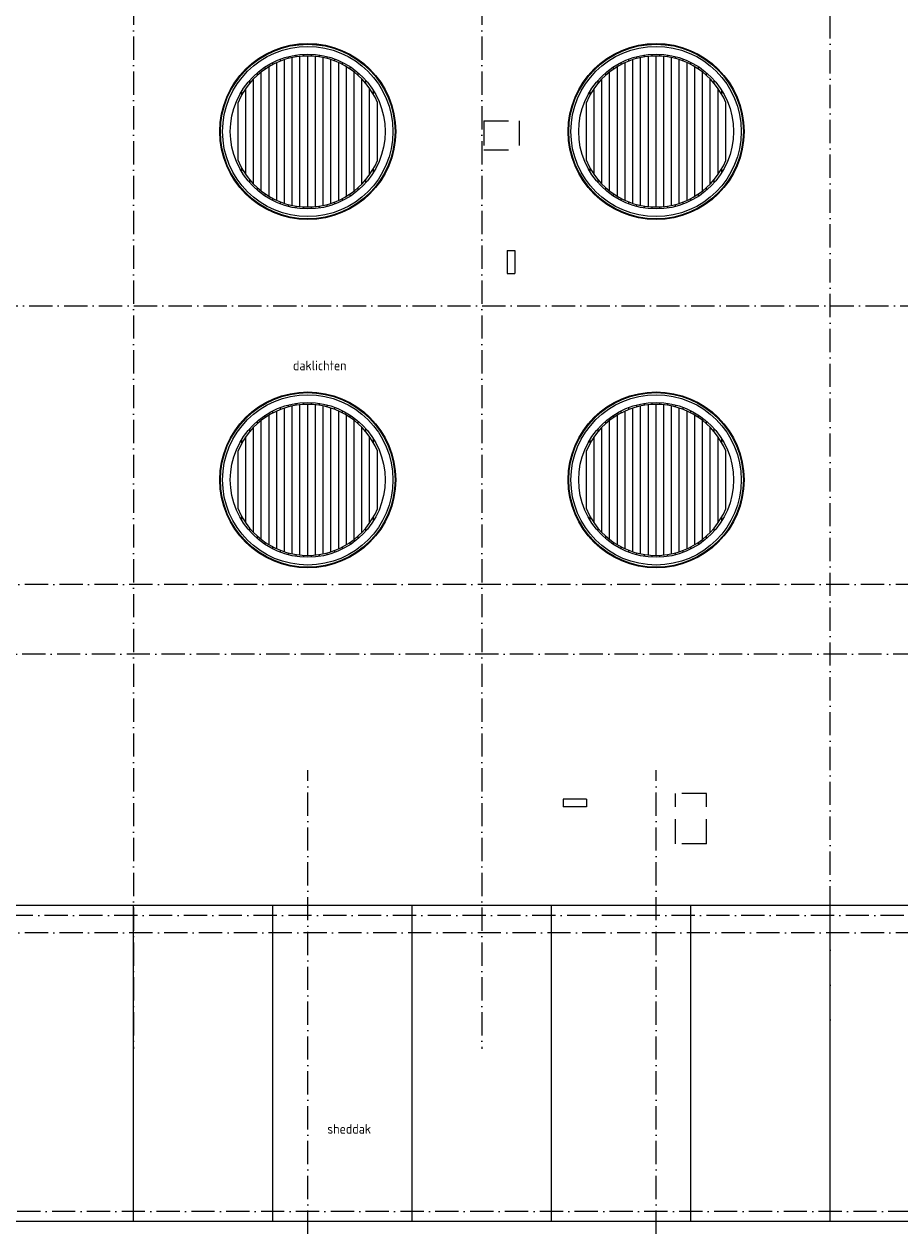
# Model space of a CAD drawing. Header units: millimetres. Extents: x 50250 to 324922, y 191 to 84291.
# Tile 13 of 44: x 145176 to 167805, y 34037 to 65138. Entities that reach past the tile are written whole.
import ezdxf

# ---------------------------------------------------------------- set-up
doc = ezdxf.new("R2010")
doc.units = ezdxf.units.MM
doc.header["$LTSCALE"] = 100
doc.linetypes.add('DASHDOT', pattern=[9, 6, -1.5, 0, -1.5])
doc.linetypes.add('HIDDEN', pattern=[9.525, 6.35, -3.175])
for name, color, linetype in [('AL$1----_ALGEMEEN', 7, 'CONTINUOUS'), ('AL$7----_STRAMIEN', 1, 'DASHDOT'), ('BL$4----', 7, 'CONTINUOUS')]:
    doc.layers.add(name, color=color, linetype=linetype)
doc.styles.get("Standard").update_dxf_attribs({"font": 'iso.shx'})

msp = doc.modelspace()

# ---------------------------------------------------------------- linework, layer by layer
at = {"layer": 'AL$1----_ALGEMEEN', "color": 8}
for p, q in [((169695, 42363), (144315, 42363)), ((148005, 34213), (148005, 42363)), ((151605, 34213), (151605, 42363)), ((155205, 34213), (155205, 42363)), ((158805, 34213), (158805, 42363)), ((162405, 34213), (162405, 42363)), ((166005, 34213), (166005, 42363)), ((144315, 34213), (169695, 34213))]:
    msp.add_line(p, q, dxfattribs=at)
for points in [[(151605, 64093), (151605, 64149)], [(151705, 60585), (151705, 64142)], [(151805, 64183), (151805, 64237)], [(151905, 60508), (151905, 64219)], [(152005, 64248), (152005, 64300)], [(152105, 60455), (152105, 64272)], [(152205, 64290), (152205, 64341)], [(152305, 60424), (152305, 64303)], [(152405, 64311), (152405, 64361)], [(152505, 60413), (152505, 64313)], [(152605, 64311), (152605, 64361)], [(152705, 60424), (152705, 64303)], [(152805, 64290), (152805, 64341)], [(152905, 60455), (152905, 64272)], [(153005, 64248), (153005, 64300)], [(153105, 60508), (153105, 64219)], [(153205, 64183), (153205, 64237)], [(153305, 60585), (153305, 64142)], [(153405, 64093), (153405, 64149)], [(160605, 64093), (160605, 64149)], [(160705, 60585), (160705, 64142)], [(160805, 64183), (160805, 64237)], [(160905, 60508), (160905, 64219)], [(161005, 64248), (161005, 64300)], [(161105, 60455), (161105, 64272)], [(161205, 64290), (161205, 64341)], [(161305, 60424), (161305, 64303)], [(161405, 64311), (161405, 64361)], [(161505, 60413), (161505, 64313)], [(161605, 64311), (161605, 64361)], [(161705, 60424), (161705, 64303)], [(161805, 64290), (161805, 64341)], [(161905, 60455), (161905, 64272)], [(162005, 64248), (162005, 64300)], [(162105, 60508), (162105, 64219)], [(162205, 64183), (162205, 64237)], [(162305, 60585), (162305, 64142)], [(162405, 64093), (162405, 64149)], [(151205, 63817), (151205, 63883)], [(151305, 60826), (151305, 63900)], [(151405, 63974), (151405, 64034)], [(151505, 60689), (151505, 64037)], [(153505, 60689), (153505, 64037)], [(153605, 63974), (153605, 64034)], [(153705, 60826), (153705, 63900)], [(153805, 63817), (153805, 63883)], [(160205, 63817), (160205, 63883)], [(160305, 60826), (160305, 63900)], [(160405, 63974), (160405, 64034)], [(160505, 60689), (160505, 64037)], [(162505, 60689), (162505, 64037)], [(162605, 63974), (162605, 64034)], [(162705, 60826), (162705, 63900)], [(162805, 63817), (162805, 63883)], [(150905, 61249), (150905, 63478)], [(151005, 63609), (151005, 63686)], [(151105, 61006), (151105, 63721)], [(153905, 61006), (153905, 63721)], [(154005, 63609), (154005, 63686)], [(154105, 61249), (154105, 63478)], [(159905, 61249), (159905, 63478)], [(160005, 63609), (160005, 63686)], [(160105, 61006), (160105, 63721)], [(162905, 61006), (162905, 63721)], [(163005, 63609), (163005, 63686)], [(163105, 61249), (163105, 63478)], [(150805, 63319), (150805, 63417)], [(154205, 63319), (154205, 63417)], [(159805, 63319), (159805, 63417)], [(163205, 63319), (163205, 63417)], [(150705, 61613), (150705, 63113)], [(154305, 61613), (154305, 63113)], [(159705, 61613), (159705, 63113)], [(163305, 61613), (163305, 63113)], [(150805, 61310), (150805, 61408)], [(154205, 61310), (154205, 61408)], [(159805, 61310), (159805, 61408)], [(163205, 61310), (163205, 61408)], [(151005, 61041), (151005, 61117)], [(154005, 61041), (154005, 61117)], [(160005, 61041), (160005, 61117)], [(163005, 61041), (163005, 61117)], [(151205, 60844), (151205, 60910)], [(151405, 60693), (151405, 60753)], [(153605, 60693), (153605, 60753)], [(153805, 60844), (153805, 60910)], [(160205, 60844), (160205, 60910)], [(160405, 60693), (160405, 60753)], [(162605, 60693), (162605, 60753)], [(162805, 60844), (162805, 60910)], [(151605, 60577), (151605, 60634)], [(151805, 60490), (151805, 60543)], [(152005, 60427), (152005, 60479)], [(152205, 60386), (152205, 60437)], [(152405, 60366), (152405, 60416)], [(152605, 60366), (152605, 60416)], [(152805, 60386), (152805, 60437)], [(153005, 60427), (153005, 60479)], [(153205, 60490), (153205, 60543)], [(153405, 60577), (153405, 60634)], [(160605, 60577), (160605, 60634)], [(160805, 60490), (160805, 60543)], [(161005, 60427), (161005, 60479)], [(161205, 60386), (161205, 60437)], [(161405, 60366), (161405, 60416)], [(161605, 60366), (161605, 60416)], [(161805, 60386), (161805, 60437)], [(162005, 60427), (162005, 60479)], [(162205, 60490), (162205, 60543)], [(162405, 60577), (162405, 60634)], [(152405, 55311), (152405, 55361)], [(152605, 55311), (152605, 55361)], [(161405, 55311), (161405, 55361)], [(161605, 55311), (161605, 55361)], [(151605, 55093), (151605, 55149)], [(151705, 51585), (151705, 55142)], [(151805, 55183), (151805, 55237)], [(151905, 51508), (151905, 55219)], [(152005, 55248), (152005, 55300)], [(152105, 51455), (152105, 55272)], [(152205, 55290), (152205, 55341)], [(152305, 51424), (152305, 55303)], [(152505, 51413), (152505, 55313)], [(152705, 51424), (152705, 55303)], [(152805, 55290), (152805, 55341)], [(152905, 51455), (152905, 55272)], [(153005, 55248), (153005, 55300)], [(153105, 51508), (153105, 55219)], [(153205, 55183), (153205, 55237)], [(153305, 51585), (153305, 55142)], [(153405, 55093), (153405, 55149)], [(160605, 55093), (160605, 55149)], [(160705, 51585), (160705, 55142)], [(160805, 55183), (160805, 55237)], [(160905, 51508), (160905, 55219)], [(161005, 55248), (161005, 55300)], [(161105, 51455), (161105, 55272)], [(161205, 55290), (161205, 55341)], [(161305, 51424), (161305, 55303)], [(161505, 51413), (161505, 55313)], [(161705, 51424), (161705, 55303)], [(161805, 55290), (161805, 55341)], [(161905, 51455), (161905, 55272)], [(162005, 55248), (162005, 55300)], [(162105, 51508), (162105, 55219)], [(162205, 55183), (162205, 55237)], [(162305, 51585), (162305, 55142)], [(162405, 55093), (162405, 55149)], [(151205, 54817), (151205, 54883)], [(151305, 51826), (151305, 54900)], [(151405, 54974), (151405, 55034)], [(151505, 51689), (151505, 55037)], [(153505, 51689), (153505, 55037)], [(153605, 54974), (153605, 55034)], [(153705, 51826), (153705, 54900)], [(153805, 54817), (153805, 54883)], [(160205, 54817), (160205, 54883)], [(160305, 51826), (160305, 54900)], [(160405, 54974), (160405, 55034)], [(160505, 51689), (160505, 55037)], [(162505, 51689), (162505, 55037)], [(162605, 54974), (162605, 55034)], [(162705, 51826), (162705, 54900)], [(162805, 54817), (162805, 54883)], [(150905, 52249), (150905, 54478)], [(151005, 54609), (151005, 54686)], [(151105, 52006), (151105, 54721)], [(153905, 52006), (153905, 54721)], [(154005, 54609), (154005, 54686)], [(154105, 52249), (154105, 54478)], [(159905, 52249), (159905, 54478)], [(160005, 54609), (160005, 54686)], [(160105, 52006), (160105, 54721)], [(162905, 52006), (162905, 54721)], [(163005, 54609), (163005, 54686)], [(163105, 52249), (163105, 54478)], [(150805, 54319), (150805, 54417)], [(154205, 54319), (154205, 54417)], [(159805, 54319), (159805, 54417)], [(163205, 54319), (163205, 54417)], [(150705, 52613), (150705, 54113)], [(154305, 52613), (154305, 54113)], [(159705, 52613), (159705, 54113)], [(163305, 52613), (163305, 54113)], [(150805, 52310), (150805, 52408)], [(154205, 52310), (154205, 52408)], [(159805, 52310), (159805, 52408)], [(163205, 52310), (163205, 52408)], [(151005, 52041), (151005, 52117)], [(154005, 52041), (154005, 52117)], [(160005, 52041), (160005, 52117)], [(163005, 52041), (163005, 52117)], [(151205, 51844), (151205, 51910)], [(151405, 51693), (151405, 51753)], [(151605, 51577), (151605, 51634)], [(153405, 51577), (153405, 51634)], [(153605, 51693), (153605, 51753)], [(153805, 51844), (153805, 51910)], [(160205, 51844), (160205, 51910)], [(160405, 51693), (160405, 51753)], [(160605, 51577), (160605, 51634)], [(162405, 51577), (162405, 51634)], [(162605, 51693), (162605, 51753)], [(162805, 51844), (162805, 51910)], [(151805, 51490), (151805, 51543)], [(152005, 51427), (152005, 51479)], [(152205, 51386), (152205, 51437)], [(152405, 51366), (152405, 51416)], [(152605, 51366), (152605, 51416)], [(152805, 51386), (152805, 51437)], [(153005, 51427), (153005, 51479)], [(153205, 51490), (153205, 51543)], [(160805, 51490), (160805, 51543)], [(161005, 51427), (161005, 51479)], [(161205, 51386), (161205, 51437)], [(161405, 51366), (161405, 51416)], [(161605, 51366), (161605, 51416)], [(161805, 51386), (161805, 51437)], [(162005, 51427), (162005, 51479)], [(162205, 51490), (162205, 51543)]]:
    msp.add_lwpolyline(points, dxfattribs=at)
for centre, radius in [((152505, 62363), 2273), ((152505, 62363), 2255), ((152505, 62363), 2200), ((161505, 62363), 2273), ((161505, 62363), 2255), ((161505, 62363), 2200), ((152505, 62363), 2000), ((161505, 62363), 2000), ((152505, 53363), 2273), ((152505, 53363), 2255), ((152505, 53363), 2200), ((152505, 53363), 2000), ((161505, 53363), 2273), ((161505, 53363), 2255), ((161505, 53363), 2200), ((161505, 53363), 2000)]:
    msp.add_circle(centre, radius, dxfattribs=at)
for centre, start, end in [((152505, 62363), 22.6199, 157.3801), ((161505, 62363), 22.6199, 157.3801), ((152505, 62363), 202.6199, 337.3801), ((161505, 62363), 202.6199, 337.3801), ((152505, 53363), 22.6199, 157.3801), ((161505, 53363), 22.6199, 157.3801), ((152505, 53363), 202.6199, 337.3801), ((161505, 53363), 202.6199, 337.3801)]:
    msp.add_arc(centre, 1950, start, end, dxfattribs=at)
at = {"layer": 'AL$7----_STRAMIEN', "color": 2, "linetype": 'HIDDEN'}
for p, q in [((157055, 62638), (157055, 61888)), ((157055, 62638), (157965, 62638)), ((157965, 62638), (157965, 61888)), ((157055, 61888), (157965, 61888)), ((157655, 59293), (157655, 58693)), ((157655, 59293), (157855, 59293)), ((157855, 59293), (157855, 58693)), ((157655, 58693), (157855, 58693)), ((159105, 45113), (159105, 44913)), ((159705, 45113), (159105, 45113)), ((159705, 45113), (159705, 44913)), ((162005, 43963), (162005, 45263)), ((162805, 45263), (162005, 45263)), ((162805, 43963), (162805, 45263)), ((159705, 44913), (159105, 44913)), ((162805, 43963), (162005, 43963))]:
    msp.add_line(p, q, dxfattribs=at)
at = {"layer": 'AL$7----_STRAMIEN', "color": 1}
msp.add_line((89505, 57863), (239410, 57863), dxfattribs=at)
for points in [[(148005, 76516), (148005, 38663)], [(157005, 76516), (157005, 38663)], [(166005, 38663), (166005, 76516)], [(239405, 50663), (89505, 50663)], [(190734, 48863), (89505, 48863)], [(239014, 42113), (89505, 42113)], [(239405, 41663), (89505, 41663)], [(194205, 34463), (143805, 34463), (120625, 34463)]]:
    msp.add_lwpolyline(points, dxfattribs=at)
at = {"layer": 'AL$7----_STRAMIEN'}
for points in [[(152505, 14982), (152505, 45867)], [(161505, 14982), (161505, 45867)]]:
    msp.add_lwpolyline(points, dxfattribs=at)

# ---------------------------------------------------------------- texts
at = {"layer": 'BL$4----', "color": 8}
for s, p in [('daklichten', (152124, 56193)), ('sheddak', (153010, 36471))]:
    msp.add_text(s, height=250, dxfattribs=at).set_placement(p)

doc.saveas('drawing.dxf')
